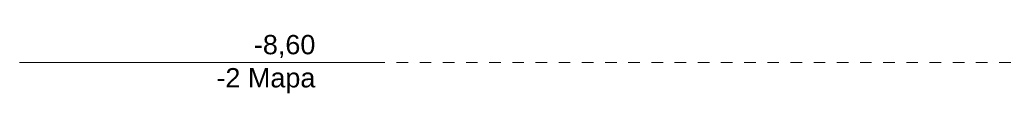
# Model space of a CAD drawing. Header units: millimetres. Extents: x 58537 to 97688, y -8921 to 14216.
# Tile 1 of 189: x 58537 to 68733, y -8921 to -8312. Entities that reach past the tile are written whole.
import ezdxf

# ---------------------------------------------------------------- set-up
doc = ezdxf.new("R2010")
doc.units = ezdxf.units.MM
doc.header["$MEASUREMENT"] = 0
doc.linetypes.add('Przerywana', pattern=[240, 120, -120])
doc.layers.add('0_Nr_pióra__45', color=7, linetype='Continuous', lineweight=15, true_color=0x40a5ff)
doc.layers.add('0_Nr_pióra__85', color=7, linetype='Continuous', lineweight=13, true_color=0x80c2ff)
doc.styles.add('STYL_AUTOMATYCZNY_1', font='arial.ttf')

# ---------------------------------------------------------------- blocks, each defined once
blk = doc.blocks.new('C Przekrój_STORY_MARKER')
at = {"layer": '0_Nr_pióra__45', "color": 161, "linetype": 'Continuous', "lineweight": 15, "true_color": 0x40a5ff}
for p, q in [((58537, -8600), (61599, -8600)), ((61799, -8600), (61599, -8600)), ((61799, -8600), (61999, -8600)), ((62099, -8600), (61999, -8600)), ((62199, -8600), (62099, -8600))]:
    blk.add_line(p, q, dxfattribs=at)
at = {"layer": '0_Nr_pióra__85', "color": 151, "linetype": 'Przerywana', "lineweight": 13, "true_color": 0x80c2ff}
blk.add_line((62199, -8600), (94026, -8600), dxfattribs=at)
at = {"layer": '0_Nr_pióra__45', "color": 161, "lineweight": 15, "true_color": 0x40a5ff, "insert": (61599, -8316), "char_height": 200, "attachment_point": 3, "line_spacing_factor": 1.029449, "style": 'STYL_AUTOMATYCZNY_1'}
blk.add_mtext('\\A1;{\\pqr;\\pt0;\\fArial|b0|i0|c238|p0;\\W1.000000;-8,60\\P\\pqr;\\pt0;\\fArial|b0|i0|c238|p0;\\W1.000000;-2\\fArial|b0|i0|c238|p0;\\W1.000000; \\fArial|b0|i0|c238|p0;\\W1.000000;Mapa}', dxfattribs=at)

msp = doc.modelspace()

# ---------------------------------------------------------------- block references
at = {"linetype": 'Continuous', "lineweight": 0}
msp.add_blockref('C Przekrój_STORY_MARKER', (0, 0), dxfattribs=at)

doc.saveas('drawing.dxf')
